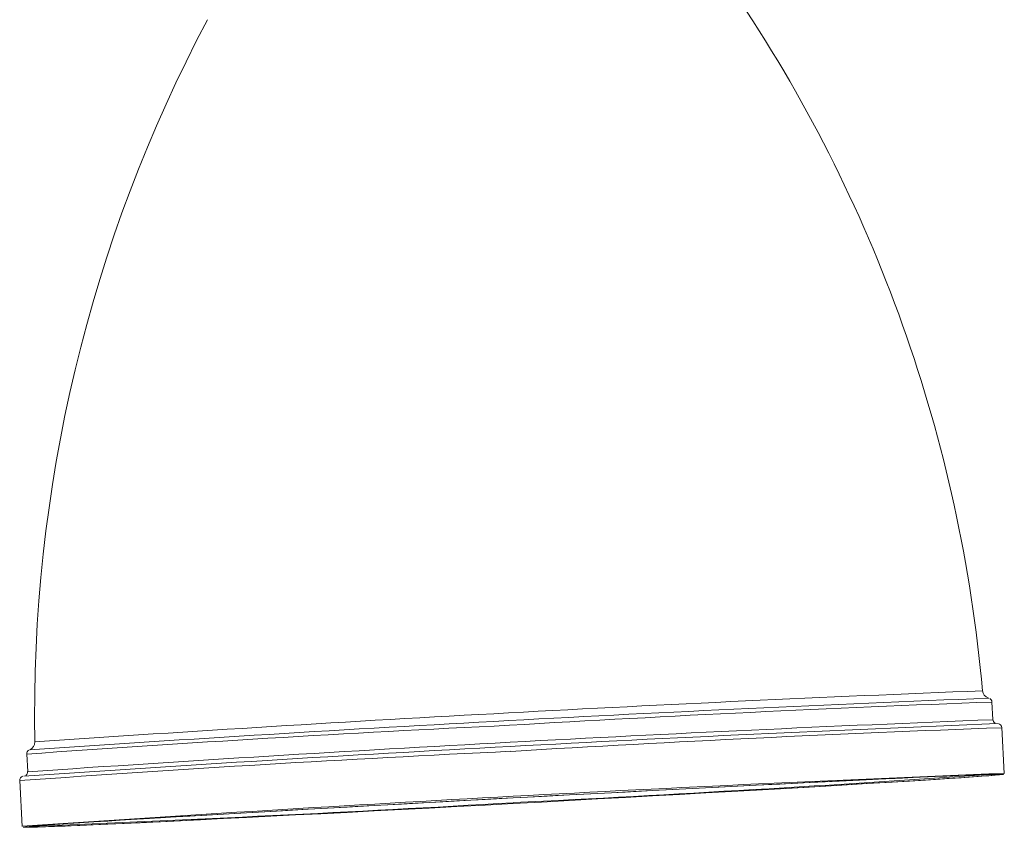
# Model space of a CAD drawing. Header units: millimetres. Extents: x -89 to 255, y -405 to 0.
# Tile 2 of 18: x 72 to 188, y -405 to -310. Entities that reach past the tile are written whole.
import ezdxf

# ---------------------------------------------------------------- set-up
doc = ezdxf.new("R2010")
doc.units = ezdxf.units.MM

msp = doc.modelspace()

# ---------------------------------------------------------------- linework, layer by layer
at = {"color": 7, "linetype": 'Continuous', "lineweight": 15}
for p, q in [((186.79, -392.49), (186.68, -390.42)), ((188.13, -398.83), (187.84, -393.43)), ((72.85, -396.55), (72.96, -398.62)), ((72.01, -399.68), (72.3, -405.07))]:
    msp.add_line(p, q, dxfattribs=at)
at = {"color": 7, "linetype": 'Continuous', "lineweight": 15, "flags": 128}
for points in [[(130.22, -402.38), (133.55, -402.2), (136.87, -402.02), (140.17, -401.84), (143.44, -401.66), (146.66, -401.48), (149.82, -401.31), (152.93, -401.13), (155.95, -400.96), (158.89, -400.79), (161.74, -400.63), (164.48, -400.47), (167.1, -400.32), (169.61, -400.17), (171.98, -400.03), (174.21, -399.89), (176.3, -399.77), (178.24, -399.65), (180.01, -399.53), (181.62, -399.43), (183.06, -399.34), (184.33, -399.25), (185.41, -399.17), (186.31, -399.11), (187.03, -399.05), (187.55, -399), (187.89, -398.96), (188.03, -398.94), (187.99, -398.92), (187.75, -398.91), (187.32, -398.92), (186.69, -398.93), (185.89, -398.96), (184.89, -398.99), (183.72, -399.04), (182.37, -399.09), (180.84, -399.16), (179.15, -399.23), (177.29, -399.32), (175.28, -399.41), (173.12, -399.51), (170.81, -399.62), (168.37, -399.74), (165.8, -399.87), (163.12, -400), (160.33, -400.14), (157.43, -400.29), (154.45, -400.44), (151.38, -400.6), (148.25, -400.76), (145.05, -400.93), (141.81, -401.1), (138.53, -401.27), (135.22, -401.45), (131.89, -401.62), (128.56, -401.8), (125.23, -401.98), (121.92, -402.16), (118.64, -402.35), (115.39, -402.52), (112.2, -402.7), (109.06, -402.88), (106, -403.05), (103.02, -403.22), (100.12, -403.38), (97.33, -403.55), (94.64, -403.7), (92.08, -403.85), (89.64, -404), (87.33, -404.14), (85.17, -404.27), (83.16, -404.39), (81.3, -404.51), (79.61, -404.61), (78.08, -404.71), (76.73, -404.8), (75.55, -404.89), (74.56, -404.96), (73.75, -405.02), (73.13, -405.07), (72.7, -405.11), (72.46, -405.15), (72.41, -405.17), (72.56, -405.18), (72.89, -405.18), (73.42, -405.17), (74.13, -405.15), (75.04, -405.12), (76.12, -405.08), (77.38, -405.03), (78.82, -404.97), (80.43, -404.9), (82.21, -404.82), (84.14, -404.73), (86.23, -404.64), (88.47, -404.53), (90.84, -404.41), (93.34, -404.29), (95.97, -404.16), (98.71, -404.03), (101.56, -403.88), (104.5, -403.73), (107.52, -403.58), (110.62, -403.42), (113.79, -403.25), (117.01, -403.08), (120.28, -402.91), (123.57, -402.74), (126.89, -402.56), (130.22, -402.38)], [(130.22, -402.38), (126.9, -402.56), (123.58, -402.73), (120.29, -402.91), (117.03, -403.08), (113.81, -403.25), (110.65, -403.41), (107.56, -403.57), (104.55, -403.73), (101.62, -403.88), (98.78, -404.02), (96.06, -404.15), (93.45, -404.28), (90.96, -404.4), (88.61, -404.52), (86.39, -404.62), (84.33, -404.72), (82.42, -404.81), (80.67, -404.88), (79.09, -404.95), (77.69, -405.01), (76.46, -405.06), (75.41, -405.1), (74.55, -405.12), (73.88, -405.14), (73.39, -405.15), (73.1, -405.15), (73.01, -405.13), (73.1, -405.11), (73.39, -405.07), (73.88, -405.03), (74.55, -404.97), (75.41, -404.91), (76.46, -404.83), (77.69, -404.75), (79.09, -404.65), (80.67, -404.55), (82.42, -404.44), (84.33, -404.32), (86.39, -404.2), (88.61, -404.06), (90.96, -403.92), (93.45, -403.78), (96.06, -403.62), (98.78, -403.47), (101.62, -403.3), (104.55, -403.14), (107.56, -402.97), (110.65, -402.79), (113.81, -402.62), (117.03, -402.44), (120.29, -402.26), (123.58, -402.08), (126.9, -401.9), (130.22, -401.72), (133.55, -401.54), (136.87, -401.36), (140.16, -401.19), (143.42, -401.02), (146.63, -400.85), (149.79, -400.68), (152.89, -400.52), (155.9, -400.37), (158.83, -400.22), (161.67, -400.08), (164.39, -399.94), (167, -399.81), (169.49, -399.69), (171.84, -399.58), (174.05, -399.47), (176.12, -399.38), (178.03, -399.29), (179.78, -399.21), (181.35, -399.14), (182.76, -399.09), (183.99, -399.04), (185.04, -399), (185.9, -398.97), (186.57, -398.95), (187.05, -398.95), (187.34, -398.95), (187.44, -398.96), (187.34, -398.99), (187.05, -399.02), (186.57, -399.07), (185.9, -399.12), (185.04, -399.19), (183.99, -399.26), (182.76, -399.35), (181.35, -399.44), (179.78, -399.54), (178.03, -399.65), (176.12, -399.77), (174.05, -399.9), (171.84, -400.03), (169.49, -400.17), (167, -400.32), (164.39, -400.47), (161.67, -400.63), (158.83, -400.79), (155.9, -400.96), (152.89, -401.13), (149.79, -401.3), (146.63, -401.48), (143.42, -401.66), (140.16, -401.84), (136.87, -402.02), (133.55, -402.2), (130.22, -402.38)]]:
    msp.add_lwpolyline(points, dxfattribs=at)
at = {"color": 7, "linetype": 'Continuous', "lineweight": 15}
for centre, radius, start, end in [((12.26, -404.39), 173.98, 5.0456, 34.1835), ((248.08, -391.8), 174.31, 152.006, 181.0878), ((341.23, -4316.81), 3929.91, 92.25927, 93.91123), ((186.53, -389.03), 0.954, 183.6556, 251.673), ((186.22, -390.41), 0.451, 0.5813, 64.9336), ((187.27, -392.47), 0.48, 180.1985, 242.2971), ((349.58, -4471.28), 4081.55, 92.27876, 93.89257), ((187.34, -393.45), 0.489, 1.4506, 84.8434), ((72.88, -395.19), 0.908, 291.1178, 5.3105), ((73.3, -396.49), 0.445, 119.7696, 186.686), ((72.49, -399.62), 0.466, 103.847, 186.9559), ((345.39, -4394.74), 3999.01, 92.25362, 93.91567), ((72.49, -398.67), 0.462, 303.0632, 7.5578), ((-21.64, 2651.54), 3057.59, 272.84686, 273.91244), ((-46.79, 2646.85), 3054.27, 272.25641, 273.32248)]:
    msp.add_arc(centre, radius, start, end, dxfattribs=at)
at = {"color": 8, "linetype": 'Continuous', "lineweight": 15}
for centre, radius, start, end in [((335.46, -4210.56), 3824.41, 92.24612, 93.92318), ((281.69, -2957.97), 2569.31, 92.11919, 93.38995), ((340.41, -4302.42), 3912.94, 92.24998, 93.9193), ((243.04, -2770.41), 2379.95, 92.72815, 94.10087), ((276.31, -2835.5), 2443.66, 92.0748, 93.43434), ((246.69, -2840.21), 2446.78, 92.73518, 94.09383)]:
    msp.add_arc(centre, radius, start, end, dxfattribs=at)

doc.saveas('drawing.dxf')
